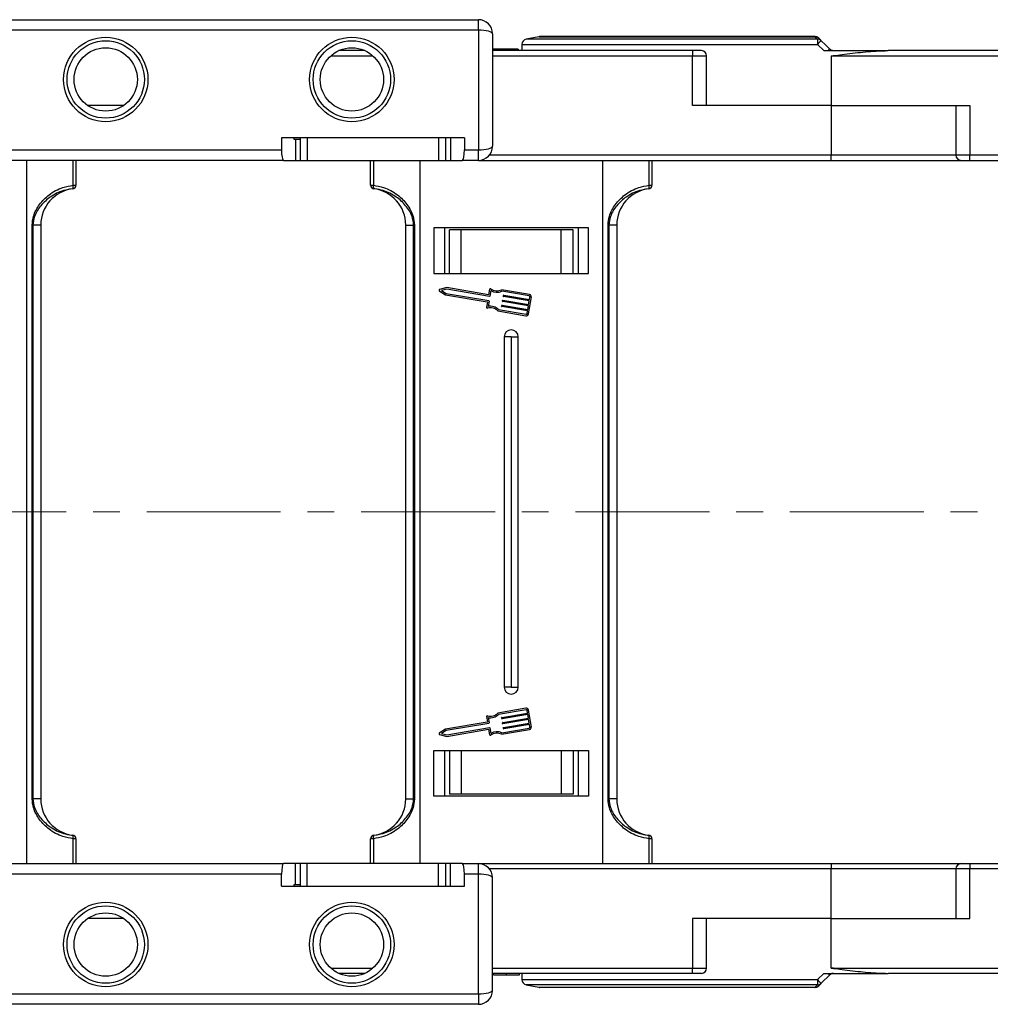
# Model space of a CAD drawing. Header units: millimetres. Extents: x -1190 to 891, y -97 to 1361.
# Tile 13 of 51: x -45 to 93, y 290 to 430. Entities that reach past the tile are written whole.
import ezdxf

# ---------------------------------------------------------------- set-up
doc = ezdxf.new("R2010")
doc.units = ezdxf.units.MM
doc.linetypes.add('CENTERX2', pattern=[20.32, 12.7, -2.54, 2.54, -2.54])

msp = doc.modelspace()

# ---------------------------------------------------------------- linework, layer by layer
at = {"color": 7, "linetype": 'Continuous', "lineweight": 25}
for p, q in [((-56.872, 430.244), (20.507, 430.244)), ((20.507, 428.744), (20.507, 430.244)), ((20.507, 428.744), (-56.872, 428.744)), ((20.507, 428.744), (20.507, 411.744)), ((22.507, 428.244), (22.507, 412.244)), ((29.098, 427.829), (27.273, 427.464)), ((68.36, 427.844), (29.245, 427.844)), ((4.362, 425.844), (0.652, 425.844)), ((23.293, 426.044), (22.507, 426.044)), ((50.948, 425.844), (22.507, 425.844)), ((23.293, 426.044), (23.293, 425.844)), ((26.131, 426.044), (26.131, 425.844)), ((26.67, 426.729), (26.67, 425.844)), ((50.948, 425.844), (50.948, 425.094)), ((52.198, 425.844), (50.948, 425.844)), ((68.691, 426.729), (69.591, 425.844)), ((69.591, 425.844), (78.76, 425.844)), ((141.948, 425.844), (78.76, 425.844)), ((50.948, 418.044), (50.948, 425.094)), ((52.948, 418.044), (52.948, 425.094)), ((70.67, 425.126), (70.67, 418.044)), ((70.981, 425.094), (70.981, 425.134)), ((70.981, 425.094), (141.948, 425.094)), ((-29.932, 418.044), (-35.054, 418.044)), ((70.67, 418.044), (50.948, 418.044)), ((70.67, 418.044), (70.67, 410.994)), ((70.67, 418.044), (90.392, 418.044)), ((88.392, 418.044), (88.392, 410.994)), ((90.392, 418.044), (90.392, 410.994)), ((18.507, 413.444), (-7.493, 413.444)), ((-7.493, 413.444), (-7.493, 411.744)), ((-5.73, 413.444), (-5.73, 413.244)), ((-5.73, 413.244), (-5.525, 413.244)), ((-5.525, 413.244), (-5.525, 410.244)), ((-5.525, 413.244), (-4.831, 413.244)), ((-4.831, 413.444), (-4.831, 410.244)), ((-3.831, 413.444), (-3.831, 410.244)), ((14.845, 413.444), (14.845, 410.244)), ((15.845, 410.244), (15.845, 413.444)), ((16.539, 413.444), (16.539, 410.244)), ((18.507, 413.444), (18.507, 411.744)), ((-102.493, 411.744), (-7.493, 411.744)), ((18.507, 411.744), (20.507, 411.744)), ((20.507, 410.244), (20.507, 411.744)), ((-7.229, 410.244), (-102.493, 410.244)), ((-43.72, 360.244), (-43.72, 410.244)), ((-37.115, 406.708), (-37.115, 410.244)), ((-36.72, 410.244), (-36.72, 406.708)), ((-7.229, 410.244), (-5.525, 410.244)), ((-5.525, 410.244), (-4.816, 410.244)), ((-4.831, 410.244), (-3.831, 410.244)), ((-3.831, 410.244), (14.845, 410.244)), ((5.17, 406.708), (5.17, 410.244)), ((5.566, 410.244), (5.566, 406.708)), ((12.17, 410.244), (12.17, 360.244)), ((14.845, 410.244), (15.845, 410.244)), ((15.83, 410.244), (16.539, 410.244)), ((16.539, 410.244), (18.242, 410.244)), ((20.507, 410.244), (18.242, 410.244)), ((20.507, 410.244), (70.67, 410.244)), ((38.17, 360.244), (38.17, 410.244)), ((44.775, 406.708), (44.775, 410.244)), ((45.17, 410.244), (45.17, 406.708)), ((70.67, 410.244), (70.67, 410.994)), ((70.67, 410.244), (89.142, 410.244)), ((89.142, 410.244), (90.392, 410.244)), ((161.67, 410.994), (90.392, 410.994)), ((90.392, 410.244), (90.392, 410.994)), ((90.392, 410.244), (161.67, 410.244)), ((-37.159, 406.208), (-37.159, 406.212)), ((-37.115, 406.708), (-36.72, 406.708)), ((5.17, 406.708), (5.566, 406.708)), ((5.609, 406.212), (5.609, 406.208)), ((44.732, 406.208), (44.732, 406.212)), ((44.775, 406.708), (45.17, 406.708)), ((-42.956, 360.244), (-42.956, 401.048)), ((-42.956, 401.048), (-42.841, 401.048)), ((-41.72, 401.048), (-42.841, 401.048)), ((-42.841, 401.048), (-42.841, 360.244)), ((-41.72, 401.048), (-41.72, 360.244)), ((10.17, 401.048), (11.291, 401.048)), ((10.17, 360.244), (10.17, 401.048)), ((11.406, 401.048), (11.291, 401.048)), ((11.291, 360.244), (11.291, 401.048)), ((11.406, 401.048), (11.406, 360.244)), ((14.17, 400.644), (14.17, 394.144)), ((36.17, 400.644), (14.17, 400.644)), ((15.67, 400.644), (15.67, 394.144)), ((34.67, 400.644), (34.67, 394.144)), ((34.671, 400.644), (34.671, 394.144)), ((36.17, 394.144), (36.17, 400.644)), ((39.049, 401.048), (38.934, 401.048)), ((38.934, 360.244), (38.934, 401.048)), ((40.17, 401.048), (39.049, 401.048)), ((39.049, 401.048), (39.049, 360.244)), ((40.17, 401.048), (40.17, 360.244)), ((16.37, 394.144), (16.37, 400.344)), ((18.051, 400.344), (16.37, 400.344)), ((18.051, 394.144), (18.051, 400.344)), ((32.29, 400.344), (18.051, 400.344)), ((32.29, 394.144), (32.29, 400.344)), ((33.97, 400.344), (32.29, 400.344)), ((33.97, 394.144), (33.97, 400.344)), ((14.17, 394.144), (36.17, 394.144)), ((16.011, 392.143), (14.976, 391.898)), ((21.956, 391.128), (16.011, 392.143)), ((14.944, 391.713), (15.839, 391.138)), ((16.017, 391.935), (15.256, 391.755)), ((15.256, 391.755), (15.914, 391.332)), ((15.839, 391.138), (21.734, 390.131)), ((15.914, 391.332), (21.969, 390.298)), ((22.072, 390.901), (16.017, 391.935)), ((22.089, 391.905), (21.956, 391.128)), ((22.264, 391.72), (22.131, 390.943)), ((27.775, 391.168), (23.789, 391.849)), ((27.74, 390.967), (23.817, 391.637)), ((24.036, 390.928), (24.053, 391.028)), ((27.721, 390.246), (24.078, 390.869)), ((24.112, 391.07), (27.755, 390.447)), ((27.613, 388.403), (28.025, 390.815)), ((27.755, 390.447), (27.824, 390.849)), ((21.776, 390.072), (21.651, 389.345)), ((22.011, 390.239), (21.878, 389.462)), ((23.796, 389.52), (23.813, 389.621)), ((27.48, 388.839), (23.837, 389.462)), ((23.872, 389.663), (27.515, 389.04)), ((23.916, 390.224), (23.933, 390.324)), ((27.601, 389.543), (23.957, 390.165)), ((23.992, 390.366), (27.635, 389.744)), ((27.515, 389.04), (27.601, 389.543)), ((27.635, 389.744), (27.721, 390.246)), ((23.274, 388.834), (27.26, 388.153)), ((23.371, 389.024), (27.294, 388.354)), ((27.412, 388.437), (27.48, 388.839)), ((24.17, 385.144), (24.17, 360.244)), ((25.17, 385.144), (24.17, 385.144)), ((25.17, 385.144), (25.17, 360.244)), ((25.17, 385.144), (26.17, 385.144)), ((26.17, 360.244), (26.17, 385.144)), ((-43.72, 310.244), (-43.72, 360.244)), ((-42.956, 319.44), (-42.956, 360.244)), ((-42.841, 360.244), (-42.841, 319.44)), ((-41.72, 360.244), (-41.72, 319.44)), ((10.17, 319.44), (10.17, 360.244)), ((11.291, 319.44), (11.291, 360.244)), ((11.406, 360.244), (11.406, 319.44)), ((12.17, 360.244), (12.17, 310.244)), ((24.17, 360.244), (24.17, 335.344)), ((25.17, 360.244), (25.17, 335.344)), ((26.17, 335.344), (26.17, 360.244)), ((38.17, 310.244), (38.17, 360.244)), ((38.934, 319.44), (38.934, 360.244)), ((39.049, 360.244), (39.049, 319.44)), ((40.17, 360.244), (40.17, 319.44)), ((25.17, 335.344), (24.17, 335.344)), ((25.17, 335.344), (26.17, 335.344)), ((27.26, 332.335), (23.274, 331.654)), ((27.294, 332.134), (23.371, 331.464)), ((27.48, 331.648), (27.412, 332.05)), ((28.025, 329.673), (27.613, 332.085)), ((21.651, 331.143), (21.776, 330.415)), ((21.878, 331.026), (22.011, 330.249)), ((23.813, 330.867), (23.796, 330.967)), ((23.837, 331.026), (27.48, 331.648)), ((27.515, 331.447), (23.872, 330.825)), ((23.957, 330.323), (27.601, 330.945)), ((27.635, 330.744), (23.992, 330.122)), ((27.601, 330.945), (27.515, 331.447)), ((27.721, 330.241), (27.635, 330.744)), ((15.839, 329.35), (14.944, 328.775)), ((15.914, 329.156), (15.256, 328.733)), ((21.734, 330.357), (15.839, 329.35)), ((21.969, 330.19), (15.914, 329.156)), ((16.011, 328.345), (21.956, 329.36)), ((16.017, 328.553), (22.072, 329.587)), ((21.956, 329.36), (22.089, 328.583)), ((22.131, 329.545), (22.264, 328.768)), ((23.789, 328.639), (27.775, 329.32)), ((23.817, 328.851), (27.74, 329.521)), ((23.933, 330.163), (23.916, 330.264)), ((24.053, 329.46), (24.036, 329.56)), ((24.078, 329.619), (27.721, 330.241)), ((27.755, 330.04), (24.112, 329.418)), ((27.824, 329.638), (27.755, 330.04)), ((14.976, 328.59), (16.011, 328.345)), ((15.256, 328.733), (16.017, 328.553)), ((14.17, 326.344), (36.17, 326.344)), ((14.17, 319.844), (14.17, 326.344)), ((15.67, 326.344), (15.67, 319.844)), ((16.37, 326.344), (16.37, 320.144)), ((18.051, 326.344), (18.051, 320.144)), ((32.29, 326.344), (32.29, 320.144)), ((33.97, 326.344), (33.97, 320.144)), ((34.67, 326.344), (34.67, 319.844)), ((34.671, 326.344), (34.671, 319.844)), ((36.17, 326.344), (36.17, 319.844)), ((-42.956, 319.44), (-42.841, 319.44)), ((-41.72, 319.44), (-42.841, 319.44)), ((10.17, 319.44), (11.291, 319.44)), ((11.406, 319.44), (11.291, 319.44)), ((36.17, 319.844), (14.17, 319.844)), ((18.051, 320.144), (16.37, 320.144)), ((32.29, 320.144), (18.051, 320.144)), ((33.97, 320.144), (32.29, 320.144)), ((39.049, 319.44), (38.934, 319.44)), ((40.17, 319.44), (39.049, 319.44)), ((-37.159, 314.275), (-37.159, 314.279)), ((-37.115, 310.244), (-37.115, 313.78)), ((-36.72, 313.78), (-37.115, 313.78)), ((-36.72, 313.78), (-36.72, 310.244)), ((5.17, 310.244), (5.17, 313.78)), ((5.566, 313.78), (5.17, 313.78)), ((5.566, 313.78), (5.566, 310.244)), ((5.609, 314.279), (5.609, 314.275)), ((44.732, 314.275), (44.732, 314.279)), ((44.775, 310.244), (44.775, 313.78)), ((45.17, 313.78), (44.775, 313.78)), ((45.17, 313.78), (45.17, 310.244)), ((-102.493, 310.244), (-7.229, 310.244)), ((-5.525, 310.244), (-7.229, 310.244)), ((-5.525, 307.244), (-5.525, 310.244)), ((-4.831, 310.244), (-5.525, 310.244)), ((-4.831, 310.244), (-4.831, 307.044)), ((-3.831, 310.244), (-4.831, 310.244)), ((-3.831, 307.044), (-3.831, 310.244)), ((14.845, 310.244), (-3.831, 310.244)), ((14.845, 307.044), (14.845, 310.244)), ((15.845, 310.244), (14.845, 310.244)), ((15.845, 307.044), (15.845, 310.244)), ((16.539, 310.244), (15.845, 310.244)), ((16.539, 307.044), (16.539, 310.244)), ((18.242, 310.244), (16.539, 310.244)), ((18.242, 310.244), (20.507, 310.244)), ((20.507, 308.744), (20.507, 310.244)), ((20.507, 310.244), (70.67, 310.244)), ((70.67, 310.244), (89.142, 310.244)), ((70.67, 310.244), (70.67, 309.494)), ((70.67, 302.444), (70.67, 309.494)), ((88.392, 309.494), (88.392, 302.444)), ((89.142, 310.244), (90.392, 310.244)), ((90.392, 310.244), (161.67, 310.244)), ((90.392, 310.244), (90.392, 309.494)), ((161.67, 309.494), (90.392, 309.494)), ((90.392, 302.444), (90.392, 309.494)), ((-7.493, 308.744), (-102.493, 308.744)), ((-7.493, 307.044), (-7.493, 308.744)), ((18.507, 307.044), (18.507, 308.744)), ((20.507, 308.744), (18.507, 308.744)), ((20.507, 291.744), (20.507, 308.744)), ((22.507, 292.244), (22.507, 308.244)), ((-7.493, 307.044), (18.507, 307.044)), ((-5.525, 307.244), (-5.73, 307.244)), ((-5.73, 307.244), (-5.73, 307.044)), ((-4.816, 307.244), (-5.525, 307.244)), ((-29.932, 302.444), (-35.054, 302.444)), ((50.948, 302.444), (50.948, 295.394)), ((70.67, 302.444), (50.948, 302.444)), ((52.948, 295.394), (52.948, 302.444)), ((70.67, 295.361), (70.67, 302.444)), ((70.67, 302.444), (90.392, 302.444)), ((4.362, 294.644), (0.652, 294.644)), ((50.948, 294.644), (22.507, 294.644)), ((22.516, 294.444), (22.516, 294.644)), ((22.647, 294.444), (22.647, 294.644)), ((24.509, 294.444), (24.509, 294.644)), ((26.362, 294.444), (26.362, 294.644)), ((26.67, 294.644), (26.67, 293.759)), ((50.948, 294.644), (50.948, 295.394)), ((52.198, 294.644), (50.948, 294.644)), ((68.691, 293.759), (69.591, 294.644)), ((70.451, 294.424), (69.255, 293.228)), ((69.591, 294.644), (78.76, 294.644)), ((70.981, 295.394), (141.948, 295.394)), ((70.981, 295.394), (70.981, 295.353)), ((141.948, 294.644), (78.76, 294.644)), ((27.273, 293.023), (29.098, 292.658)), ((68.36, 292.644), (29.245, 292.644)), ((-56.872, 291.744), (20.507, 291.744)), ((20.507, 291.744), (20.507, 290.244)), ((20.507, 290.244), (-56.872, 290.244))]:
    msp.add_line(p, q, dxfattribs=at)
at = {"color": 8, "linetype": 'Continuous', "lineweight": 25}
for p, q in [((68.718, 427.464), (27.273, 427.464)), ((29.098, 427.829), (68.352, 427.829)), ((26.67, 426.729), (68.691, 426.729)), ((-0.498, 425.094), (5.511, 425.094)), ((22.507, 425.094), (50.948, 425.094)), ((50.948, 425.094), (52.948, 425.094)), ((70.67, 410.994), (22.068, 410.994)), ((88.392, 410.994), (70.67, 410.994)), ((90.392, 410.994), (88.392, 410.994)), ((70.67, 309.494), (22.068, 309.494)), ((88.392, 309.494), (70.67, 309.494)), ((90.392, 309.494), (88.392, 309.494)), ((-0.498, 295.394), (5.511, 295.394)), ((22.507, 295.394), (50.948, 295.394)), ((50.948, 295.394), (52.948, 295.394)), ((26.67, 293.759), (68.691, 293.759)), ((68.718, 293.023), (27.273, 293.023)), ((29.098, 292.658), (68.352, 292.658))]:
    msp.add_line(p, q, dxfattribs=at)
at = {"color": 1, "linetype": 'CENTERX2', "lineweight": 13, "ltscale": 1.5}
msp.add_line((662.945, 360.244), (-452.283, 360.244), dxfattribs=at)
msp.add_line((662.945, 360.244), (-452.283, 360.244), dxfattribs=at)
at = {"color": 7, "linetype": 'Continuous', "lineweight": 25, "flags": 128}
for points in [[(68.352, 427.829), (68.353, 427.833), (68.354, 427.836), (68.355, 427.838), (68.356, 427.84), (68.357, 427.842), (68.358, 427.843), (68.359, 427.844), (68.36, 427.844)], [(70.451, 426.064), (69.853, 426.662), (69.255, 427.259)], [(68.352, 292.658), (68.353, 292.655), (68.354, 292.652), (68.355, 292.65), (68.356, 292.648), (68.357, 292.646), (68.358, 292.645), (68.359, 292.644), (68.36, 292.644)]]:
    msp.add_lwpolyline(points, dxfattribs=at)
at = {"color": 7, "linetype": 'Continuous', "lineweight": 25}
for centre, radius in [((-32.493, 421.744), 6), ((-32.493, 421.744), 5.5), ((2.507, 421.744), 6), ((2.507, 421.744), 5.5), ((-32.493, 421.744), 4.5), ((2.507, 421.744), 4.5), ((-32.493, 298.744), 6), ((-32.493, 298.744), 5.5), ((2.507, 298.744), 6), ((2.507, 298.744), 5.5), ((-32.493, 298.744), 4.5), ((2.507, 298.744), 4.5)]:
    msp.add_circle(centre, radius, dxfattribs=at)
for centre, radius, start, end in [((20.507, 428.244), 2, 0, 90), ((27.42, 426.729), 0.75, 101.30993, 180), ((29.245, 427.094), 0.75, 90, 101.30993), ((68.39, 427.12), 0.71, 45.21911, 93.08167), ((68.36, 427.094), 0.75, 45, 90), ((74.91, 426.868), 6.22, 174.49561, 181.27825), ((73.186, 422.513), 6.163, 129.63218, 136.835), ((68.755, 426.755), 0.71, 45.21922, 92.96981), ((52.198, 425.094), 0.75, 0, 90), ((73.479, 422.658), 4.557, 131.64427, 135.64683), ((69.575, 426.117), 1.277, 347.62712, 348.37343), ((70.981, 426.594), 0.75, 258.04702, 270), ((70.981, 426.594), 1.5, 258.04702, 270), ((20.507, 412.244), 2, 270, 0), ((89.142, 410.994), 0.75, 180, 270), ((-36.52, 401.048), 5.2, 97.05413, 180), ((-37.848, 406.523), 0.756, 335.78668, 14.16873), ((-37.219, 406.708), 0.499, 276.96707, 359.95007), ((-37.22, 406.705), 0.5, 277.05413, 0), ((5.67, 406.708), 0.499, 180.05155, 263.03035), ((5.67, 406.705), 0.5, 180, 262.94587), ((6.299, 406.523), 0.756, 165.83258, 204.21031), ((4.97, 401.048), 5.2, 0, 82.94587), ((45.37, 401.048), 5.2, 97.05413, 180), ((44.042, 406.523), 0.756, 335.78553, 14.16816), ((44.671, 406.708), 0.499, 276.96845, 359.94773), ((44.67, 406.705), 0.5, 277.05413, 0), ((14.999, 391.799), 0.102, 103.32833, 237.28541), ((22.081, 390.951), 0.051, 260.30687, 350.30687), ((22.189, 391.888), 0.102, 54.79186, 170.30687), ((23.122, 393.21), 1.515, 234.79186, 296.12453), ((23.122, 393.21), 1.719, 240.07022, 293.86617), ((24.086, 390.919), 0.051, 170.30687, 260.30687), ((24.103, 391.019), 0.051, 80.30687, 170.30687), ((27.723, 390.867), 0.102, 350.30687, 80.30687), ((27.723, 390.867), 0.306, 350.30687, 80.30687), ((21.752, 389.328), 0.102, 170.30687, 285.82188), ((21.725, 390.081), 0.051, 350.30687, 80.30687), ((22.193, 387.772), 1.515, 44.48921, 105.82188), ((22.193, 387.772), 1.719, 46.74758, 100.54353), ((21.961, 390.248), 0.051, 350.30687, 80.30687), ((23.846, 389.512), 0.051, 170.30687, 260.30687), ((23.863, 389.612), 0.051, 80.30687, 170.30687), ((23.966, 390.215), 0.051, 170.30687, 260.30687), ((23.983, 390.316), 0.051, 80.30687, 170.30687), ((27.311, 388.454), 0.306, 260.30687, 350.30687), ((27.311, 388.454), 0.102, 260.30687, 350.30687), ((25.17, 385.144), 1, 0, 180), ((25.17, 335.344), 1, 180, 0), ((27.311, 332.033), 0.306, 9.69313, 99.69313), ((27.311, 332.033), 0.102, 9.69313, 99.69313), ((21.752, 331.16), 0.102, 74.17812, 189.69313), ((21.725, 330.407), 0.051, 279.69313, 9.69313), ((22.193, 332.716), 1.515, 254.17812, 315.51079), ((22.193, 332.716), 1.719, 259.45647, 313.25242), ((23.846, 330.976), 0.051, 99.69313, 189.69313), ((23.863, 330.875), 0.051, 189.69313, 279.69313), ((21.961, 330.24), 0.051, 279.69313, 9.69313), ((22.081, 329.537), 0.051, 9.69313, 99.69313), ((23.966, 330.272), 0.051, 99.69313, 189.69313), ((23.983, 330.172), 0.051, 189.69313, 279.69313), ((24.086, 329.569), 0.051, 99.69313, 189.69313), ((24.103, 329.468), 0.051, 189.69313, 279.69313), ((27.723, 329.621), 0.102, 279.69313, 9.69313), ((27.723, 329.621), 0.306, 279.69313, 9.69313), ((14.999, 328.689), 0.102, 122.71459, 256.67167), ((22.189, 328.6), 0.102, 189.69313, 305.20814), ((23.122, 327.278), 1.515, 63.87547, 125.20814), ((23.122, 327.278), 1.719, 66.13383, 119.92978), ((-36.52, 319.44), 5.2, 180, 262.94587), ((4.97, 319.44), 5.2, 277.05413, 0), ((45.37, 319.44), 5.2, 180, 262.94587), ((-37.22, 313.783), 0.5, 0, 82.94587), ((-37.848, 313.965), 0.756, 345.83178, 24.21267), ((-37.219, 313.78), 0.499, 0.04817, 83.03383), ((5.67, 313.783), 0.5, 97.05413, 180), ((5.67, 313.78), 0.499, 96.96875, 179.95021), ((6.299, 313.965), 0.756, 155.79035, 194.16691), ((44.67, 313.783), 0.5, 0, 82.94587), ((44.042, 313.965), 0.756, 345.83235, 24.21381), ((44.671, 313.78), 0.499, 0.05052, 83.03245), ((20.507, 308.244), 2, 0, 90), ((89.142, 309.494), 0.75, 90, 180), ((52.198, 295.394), 0.75, 270, 0), ((73.476, 297.827), 4.553, 224.3516, 228.35729), ((70.981, 293.894), 1.5, 90, 101.95298), ((70.859, 294.643), 0.0372, 179.06674, 204.92203), ((70.981, 293.894), 0.75, 90, 101.95298), ((27.42, 293.759), 0.75, 180, 258.69007), ((29.245, 293.394), 0.75, 258.69007, 270), ((68.39, 293.368), 0.71, 266.91863, 314.78198), ((68.36, 293.394), 0.75, 270, 315), ((74.91, 293.62), 6.221, 178.72194, 185.50419), ((73.186, 297.975), 6.162, 223.16564, 230.36879), ((68.755, 293.732), 0.71, 267.03188, 314.78187), ((20.507, 292.244), 2, 270, 0)]:
    msp.add_arc(centre, radius, start, end, dxfattribs=at)
for centre, major_axis, ratio, start_param, end_param in [((20.507, 428.244), (2, 0), 0.25, 0, 1.5707963), ((-7.229, 411.744), (0, 1.5), 0.176327, 1.5707963, 3.1415927), ((18.242, 411.744), (0, 1.5), 0.176327, 3.1415927, 4.712389), ((20.507, 412.244), (2, 0), 0.25, 4.712389, 6.2831853), ((-7.229, 308.744), (0, 1.5), 0.176327, 0, 1.5707963), ((18.242, 308.744), (0, 1.5), 0.176327, 4.712389, 6.2831853), ((20.507, 308.244), (2, 0), 0.25, 0, 1.5707963), ((20.507, 292.244), (2, 0), 0.25, 4.712389, 6.2831853)]:
    msp.add_ellipse(centre, major_axis=major_axis, ratio=ratio, start_param=start_param, end_param=end_param, dxfattribs=at)
for points, knots in [([(68.352, 427.829), (68.435, 427.746), (68.557, 427.625), (68.68, 427.503), (68.718, 427.464)], [0, 0, 0, 0, 0.68553462, 1, 1, 1, 1]), ([(69.255, 427.259), (69.217, 427.298), (69.095, 427.419), (68.973, 427.541), (68.89, 427.624)], [0, 0, 0, 0, 0.3144767, 1, 1, 1, 1]), ([(26.131, 426.044), (26.102, 426.044), (26.043, 426.044), (25.343, 426.044), (24.337, 426.044), (23.642, 426.044), (23.293, 426.044)], [0, 0, 0, 0, 0.2805591, 0.5594767, 0.779425, 1, 1, 1, 1]), ([(70.826, 425.86), (70.768, 425.876), (70.628, 425.915), (70.516, 426.009), (70.451, 426.064)], [0, 0, 0, 0, 0.4157155, 1, 1, 1, 1]), ([(70.981, 425.134), (71.387, 425.187), (72.786, 425.369), (75.182, 425.656), (77.37, 425.831), (78.56, 425.842), (78.76, 425.844)], [0, 0, 0, 0, 0.1563416, 0.5382474, 0.9225788, 1, 1, 1, 1]), ([(70.67, 425.126), (70.685, 425.125), (70.788, 425.118), (70.892, 425.127), (70.981, 425.134)], [0, 0, 0, 0, 0.1378966, 1, 1, 1, 1]), ([(-42.956, 401.048), (-42.91, 401.47), (-42.797, 402.519), (-41.941, 404.03), (-40.53, 405.475), (-38.835, 406.406), (-37.607, 406.621), (-37.115, 406.708)], [0, 0, 0, 0, 0.142334, 0.3534984, 0.5715142, 0.8282422, 1, 1, 1, 1]), ([(-37.159, 406.212), (-37.609, 406.139), (-38.739, 405.955), (-40.342, 405.158), (-41.745, 403.869), (-42.659, 402.469), (-42.789, 401.456), (-42.841, 401.048)], [0, 0, 0, 0, 0.1686991, 0.4228876, 0.6416, 0.8557159, 1, 1, 1, 1]), ([(5.566, 406.708), (6.058, 406.621), (7.285, 406.406), (8.98, 405.475), (10.391, 404.03), (11.247, 402.519), (11.361, 401.47), (11.406, 401.048)], [0, 0, 0, 0, 0.1717581, 0.4284852, 0.6465011, 0.857666, 1, 1, 1, 1]), ([(11.291, 401.048), (11.239, 401.456), (11.109, 402.469), (10.195, 403.868), (8.793, 405.164), (7.241, 405.909), (6.12, 406.155), (5.667, 406.206), (5.609, 406.212)], [0, 0, 0, 0, 0.1442722, 0.3583696, 0.5770629, 0.8312295, 0.9783703, 1, 1, 1, 1]), ([(38.934, 401.048), (38.98, 401.47), (39.094, 402.519), (39.949, 404.03), (41.361, 405.475), (43.056, 406.406), (44.283, 406.621), (44.775, 406.708)], [0, 0, 0, 0, 0.1423338, 0.3534984, 0.571514, 0.8282421, 1, 1, 1, 1]), ([(44.732, 406.212), (44.281, 406.139), (43.152, 405.955), (41.548, 405.158), (40.145, 403.869), (39.231, 402.469), (39.102, 401.456), (39.049, 401.048)], [0, 0, 0, 0, 0.1686987, 0.4228884, 0.6416003, 0.8557159, 1, 1, 1, 1]), ([(-37.115, 313.78), (-37.607, 313.866), (-38.835, 314.082), (-40.53, 315.013), (-41.941, 316.458), (-42.797, 317.969), (-42.91, 319.018), (-42.956, 319.44)], [0, 0, 0, 0, 0.1717584, 0.4284865, 0.6465014, 0.8576675, 1, 1, 1, 1]), ([(-42.841, 319.44), (-42.789, 319.032), (-42.659, 318.019), (-41.745, 316.62), (-40.343, 315.324), (-38.791, 314.578), (-37.67, 314.332), (-37.217, 314.282), (-37.159, 314.275)], [0, 0, 0, 0, 0.144272, 0.3583693, 0.5770634, 0.8312305, 0.9783707, 1, 1, 1, 1]), ([(11.406, 319.44), (11.361, 319.018), (11.247, 317.969), (10.391, 316.458), (8.98, 315.013), (7.285, 314.082), (6.058, 313.866), (5.566, 313.78)], [0, 0, 0, 0, 0.1423325, 0.3534991, 0.571514, 0.8282413, 1, 1, 1, 1]), ([(5.609, 314.275), (6.06, 314.349), (7.189, 314.533), (8.793, 315.329), (10.196, 316.619), (11.109, 318.019), (11.239, 319.032), (11.291, 319.44)], [0, 0, 0, 0, 0.1687004, 0.4228887, 0.6416006, 0.8557155, 1, 1, 1, 1]), ([(44.775, 313.78), (44.283, 313.866), (43.056, 314.082), (41.361, 315.013), (39.949, 316.458), (39.094, 317.969), (38.98, 319.018), (38.934, 319.44)], [0, 0, 0, 0, 0.1717584, 0.4284868, 0.6465014, 0.8576677, 1, 1, 1, 1]), ([(39.049, 319.44), (39.102, 319.032), (39.231, 318.019), (40.145, 316.62), (41.548, 315.324), (43.1, 314.578), (44.221, 314.332), (44.674, 314.282), (44.732, 314.275)], [0, 0, 0, 0, 0.144272, 0.358369, 0.5770625, 0.831231, 0.978372, 1, 1, 1, 1]), ([(22.647, 294.444), (22.741, 294.444), (22.929, 294.444), (23.59, 294.444), (24.16, 294.444), (24.509, 294.444)], [0, 0, 0, 0, 0.2801219, 0.5603049, 1, 1, 1, 1]), ([(24.509, 294.444), (24.801, 294.444), (25.385, 294.444), (26.05, 294.444), (26.327, 294.444), (26.35, 294.444), (26.362, 294.444)], [0, 0, 0, 0, 0.2802337, 0.5584203, 0.7788358, 1, 1, 1, 1]), ([(70.826, 294.628), (70.768, 294.612), (70.628, 294.573), (70.516, 294.479), (70.451, 294.424)], [0, 0, 0, 0, 0.4157122, 1, 1, 1, 1]), ([(70.67, 295.361), (70.685, 295.362), (70.788, 295.37), (70.892, 295.361), (70.981, 295.353)], [0, 0, 0, 0, 0.1378965, 1, 1, 1, 1]), ([(70.981, 295.353), (71.387, 295.3), (72.786, 295.118), (75.182, 294.832), (77.37, 294.656), (78.56, 294.646), (78.76, 294.644)], [0, 0, 0, 0, 0.1563417, 0.5382473, 0.9225788, 1, 1, 1, 1]), ([(68.352, 292.658), (68.435, 292.742), (68.557, 292.863), (68.68, 292.985), (68.718, 293.023)], [0, 0, 0, 0, 0.6855354, 1, 1, 1, 1]), ([(69.255, 293.228), (69.217, 293.19), (69.095, 293.068), (68.973, 292.947), (68.89, 292.864)], [0, 0, 0, 0, 0.3144779, 1, 1, 1, 1])]:
    msp.add_open_spline(points, degree=3, knots=knots, dxfattribs=at)

doc.saveas('drawing.dxf')
